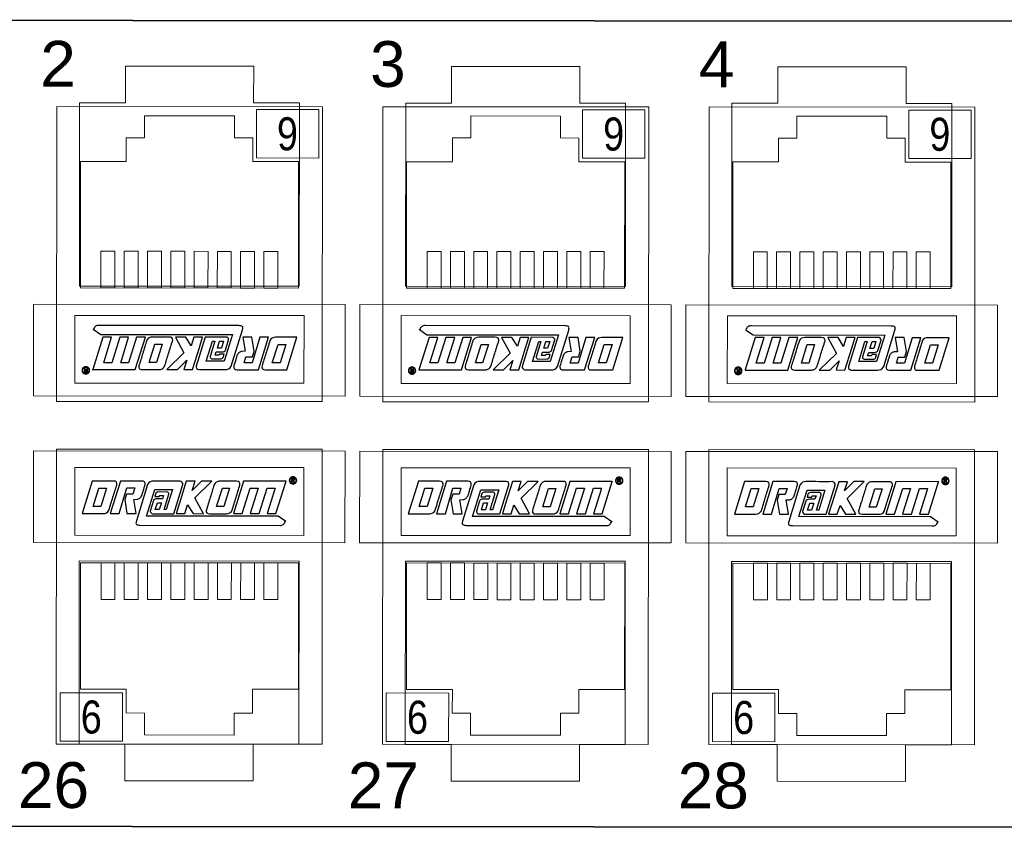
# Model space of a CAD drawing. Header units: millimetres. Extents: x 284 to 42354, y 172 to 67105.
# Tile 21 of 43: x 6666 to 7284, y 21270 to 21780. Entities that reach past the tile are written whole.
import ezdxf
from ezdxf.enums import TextEntityAlignment as Align

# ---------------------------------------------------------------- set-up
doc = ezdxf.new("R2010")
doc.units = ezdxf.units.MM
doc.layers.add('2DE_BKT_pp', color=7, linetype='Continuous', lineweight=35)
doc.layers.add('BKT_LOGO', color=5, linetype='Continuous')
doc.styles.add('Arial2.5', font='ARIALN.TTF', dxfattribs={"height": 2.5})
doc.styles.add('CP_ATTR', font='ARIAL.TTF')

# ---------------------------------------------------------------- blocks, each defined once
blk = doc.blocks.new('2hpn_bkt_04_gzawo0')
blk.add_lwpolyline([(-6.9, -37.95), (-6.9, -37.95), (-6.9, -37.95), (-6.9, -37.95), (471.7, -37.95), (471.7, -37.95), (471.7, -37.95, 0.41425), (473.7, -35.95), (473.7, -35.95), (473.7, 4.05, 0.414021), (471.7, 6.05), (471.7, 6.05), (-6.9, 6.05, 0.457803), (-8.9, 4.05), (-8.9, 4.05), (-8.9, -36.05, 0.414214), (-6.9, -37.95), (-6.9, -37.95)], format="xyb")
at = {"lineweight": 0}
for points in [[(40.599, -8.448), (52.599, -8.448), (52.599, 1.552), (50.099, 1.552), (50.099, 3.552), (43.099, 3.552), (43.099, 1.552), (40.599, 1.552), (40.599, -8.448)], [(58.399, -8.448), (70.399, -8.448), (70.399, 1.552), (67.899, 1.552), (67.899, 3.552), (60.899, 3.552), (60.899, 1.552), (58.399, 1.552), (58.399, -8.448)], [(76.199, -8.448), (88.199, -8.448), (88.199, 1.552), (85.699, 1.552), (85.699, 3.552), (78.699, 3.552), (78.699, 1.552), (76.199, 1.552), (76.199, -8.448)], [(38.099, -9.448), (38.099, -9.448), (38.099, -14.448), (55.099, -14.448), (55.099, -9.448), (38.099, -9.448)], [(55.899, -9.448), (55.899, -9.448), (55.899, -14.448), (72.899, -14.448), (72.899, -9.448), (55.899, -9.448)], [(73.699, -9.448), (73.699, -9.448), (73.699, -14.448), (90.699, -14.448), (90.699, -9.448), (73.699, -9.448)], [(38.099, -22.448), (38.099, -22.448), (38.099, -17.448), (55.099, -17.448), (55.099, -22.448), (38.099, -22.448)], [(55.899, -22.448), (55.899, -22.448), (55.899, -17.448), (72.899, -17.448), (72.899, -22.448), (55.899, -22.448)], [(73.699, -22.448), (73.699, -22.448), (73.699, -17.448), (90.699, -17.448), (90.699, -22.448), (73.699, -22.448)], [(40.599, -23.448), (52.599, -23.448), (52.599, -33.448), (50.099, -33.448), (50.099, -35.448), (43.099, -35.448), (43.099, -33.448), (40.599, -33.448), (40.599, -23.448)], [(58.399, -23.448), (70.399, -23.448), (70.399, -33.448), (67.899, -33.448), (67.899, -35.448), (60.899, -35.448), (60.899, -33.448), (58.399, -33.448), (58.399, -23.448)], [(76.199, -23.448), (88.199, -23.448), (88.199, -33.448), (85.699, -33.448), (85.699, -35.448), (78.699, -35.448), (78.699, -33.448), (76.199, -33.448), (76.199, -23.448)]]:
    blk.add_lwpolyline(points, dxfattribs=at)
at = {"linetype": 'Continuous', "lineweight": 0, "style": 'CP_ATTR'}
for s, p in [('2', (38.453, 2.431)), ('3', (56.453, 2.431)), ('4', (74.394, 2.431)), ('26', (37.263, -36.936)), ('27', (55.263, -36.936)), ('28', (73.263, -36.936))]:
    blk.add_text(s, height=2.5, dxfattribs=at).set_placement(p)
at = {"linetype": 'ByBlock', "style": 'CP_ATTR', "flags": 1}
for tag, p in [('ARTICLE', (-0.001, -0.001)), ('PRODUCT-TYPE', (-0.001, -0.001)), ('PRODUCER', (-0.001, -0.001)), ('CHARACTER', (0, -0.001)), ('OTHER', (0, 0))]:
    blk.add_attdef(tag, text='', height=0.00005, dxfattribs=at).set_placement(p, align=Align.MIDDLE_LEFT)
blk = doc.blocks.new('2hpn_bkt_29_fad73y0')
at = {"lineweight": 0}
for points in [[(14.5, 16.1), (0, 16.1), (0, 0), (14.5, 0), (14.5, 16.1)], [(13.5, 11.4), (1, 11.4), (1, 15.1), (13.5, 15.1), (13.5, 11.4)], [(13.208, 9.9), (1.308, 9.9), (1.308, 3), (3.808, 3), (3.808, 1.7), (4.808, 1.7), (4.808, 0.5), (9.708, 0.5), (9.708, 1.7), (10.708, 1.7), (10.708, 3), (13.208, 3), (13.208, 9.9)], [(3.193, 7.9), (2.433, 7.9), (2.433, 9.9), (3.193, 9.9), (3.193, 7.9)], [(4.463, 7.9), (3.703, 7.9), (3.703, 9.9), (4.463, 9.9), (4.463, 7.9)], [(5.733, 7.9), (4.973, 7.9), (4.973, 9.9), (5.733, 9.9), (5.733, 7.9)], [(7.003, 7.9), (6.243, 7.9), (6.243, 9.9), (7.003, 9.9), (7.003, 7.9)], [(8.273, 7.9), (7.513, 7.9), (7.513, 9.9), (8.273, 9.9), (8.273, 7.9)], [(9.543, 7.9), (8.783, 7.9), (8.783, 9.9), (9.543, 9.9), (9.543, 7.9)], [(10.813, 7.9), (10.053, 7.9), (10.053, 9.9), (10.813, 9.9), (10.813, 7.9)], [(12.083, 7.9), (11.323, 7.9), (11.323, 9.9), (12.083, 9.9), (12.083, 7.9)], [(3.608, 2.802), (3.608, 0.159), (0.205, 0.159), (0.205, 2.802), (3.608, 2.802)]]:
    blk.add_lwpolyline(points, dxfattribs=at)
at = {"layer": 'BKT_LOGO'}
for points, knots in [([(12.905, 14.602), (12.939, 14.602), (12.972, 14.593), (13.004, 14.576), (13.004, 14.576), (13.036, 14.559), (13.061, 14.534), (13.079, 14.502), (13.079, 14.502), (13.097, 14.47), (13.106, 14.436), (13.106, 14.401), (13.106, 14.401), (13.106, 14.366), (13.097, 14.333), (13.079, 14.301), (13.079, 14.301), (13.062, 14.269), (13.037, 14.244), (13.005, 14.227), (13.005, 14.227), (12.973, 14.209), (12.94, 14.2), (12.905, 14.2), (12.905, 14.2), (12.87, 14.2), (12.837, 14.209), (12.805, 14.227), (12.805, 14.227), (12.773, 14.244), (12.748, 14.269), (12.731, 14.301), (12.731, 14.301), (12.713, 14.333), (12.704, 14.366), (12.704, 14.401), (12.704, 14.401), (12.704, 14.436), (12.713, 14.47), (12.731, 14.502), (12.731, 14.502), (12.749, 14.534), (12.774, 14.559), (12.806, 14.576), (12.806, 14.576), (12.838, 14.593), (12.871, 14.602), (12.905, 14.602)], [0, 0, 0, 0, 0.083333, 0.083333, 0.083333, 0.083333, 0.166667, 0.166667, 0.166667, 0.166667, 0.25, 0.25, 0.25, 0.25, 0.333333, 0.333333, 0.333333, 0.333333, 0.416667, 0.416667, 0.416667, 0.416667, 0.5, 0.5, 0.5, 0.5, 0.583333, 0.583333, 0.583333, 0.583333, 0.666667, 0.666667, 0.666667, 0.666667, 0.75, 0.75, 0.75, 0.75, 0.833333, 0.833333, 0.833333, 0.833333, 0.916667, 0.916667, 0.916667, 0.916667, 1, 1, 1, 1]), ([(12.905, 14.569), (12.877, 14.569), (12.849, 14.562), (12.823, 14.547), (12.823, 14.547), (12.796, 14.533), (12.775, 14.512), (12.76, 14.485), (12.76, 14.485), (12.745, 14.458), (12.737, 14.43), (12.737, 14.401), (12.737, 14.401), (12.737, 14.372), (12.745, 14.344), (12.76, 14.318), (12.76, 14.318), (12.774, 14.291), (12.795, 14.271), (12.822, 14.256), (12.822, 14.256), (12.848, 14.241), (12.876, 14.233), (12.905, 14.233), (12.905, 14.233), (12.934, 14.233), (12.962, 14.241), (12.989, 14.256), (12.989, 14.256), (13.015, 14.271), (13.036, 14.291), (13.051, 14.318), (13.051, 14.318), (13.065, 14.344), (13.073, 14.372), (13.073, 14.401), (13.073, 14.401), (13.073, 14.43), (13.065, 14.458), (13.05, 14.485), (13.05, 14.485), (13.035, 14.512), (13.014, 14.533), (12.987, 14.547), (12.987, 14.547), (12.961, 14.562), (12.933, 14.569), (12.905, 14.569)], [0, 0, 0, 0, 0.083333, 0.083333, 0.083333, 0.083333, 0.166667, 0.166667, 0.166667, 0.166667, 0.25, 0.25, 0.25, 0.25, 0.333333, 0.333333, 0.333333, 0.333333, 0.416667, 0.416667, 0.416667, 0.416667, 0.5, 0.5, 0.5, 0.5, 0.583333, 0.583333, 0.583333, 0.583333, 0.666667, 0.666667, 0.666667, 0.666667, 0.75, 0.75, 0.75, 0.75, 0.833333, 0.833333, 0.833333, 0.833333, 0.916667, 0.916667, 0.916667, 0.916667, 1, 1, 1, 1]), ([(1.396, 12.585), (1.396, 12.585), (1.946, 14.358), (1.946, 14.358), (1.946, 14.358), (1.946, 14.358), (3.104, 14.361), (3.104, 14.361), (3.104, 14.361), (3.174, 14.361), (3.225, 14.345), (3.256, 14.313), (3.256, 14.313), (3.288, 14.281), (3.3, 14.228), (3.292, 14.154), (3.292, 14.154), (3.221, 13.929), (3.15, 13.703), (3.079, 13.476), (3.079, 13.476), (3.009, 13.249), (2.937, 13.012), (2.862, 12.764), (2.862, 12.764), (2.796, 12.645), (2.694, 12.585), (2.554, 12.585), (2.554, 12.585), (2.554, 12.585), (1.396, 12.585), (1.396, 12.585)], [0, 0, 0, 0, 0.125, 0.125, 0.125, 0.125, 0.25, 0.25, 0.25, 0.25, 0.375, 0.375, 0.375, 0.375, 0.5, 0.5, 0.5, 0.5, 0.625, 0.625, 0.625, 0.625, 0.75, 0.75, 0.75, 0.75, 0.875, 0.875, 0.875, 0.875, 1, 1, 1, 1]), ([(2.419, 12.974), (2.419, 12.974), (2.73, 13.978), (2.73, 13.978), (2.73, 13.978), (2.73, 13.978), (2.307, 13.978), (2.307, 13.978), (2.307, 13.978), (2.307, 13.978), (1.993, 12.974), (1.993, 12.974), (1.993, 12.974), (1.993, 12.974), (2.419, 12.974), (2.419, 12.974)], [0, 0, 0, 0, 0.25, 0.25, 0.25, 0.25, 0.5, 0.5, 0.5, 0.5, 0.75, 0.75, 0.75, 0.75, 1, 1, 1, 1]), ([(3.419, 12.585), (3.419, 12.585), (2.937, 12.585), (2.937, 12.585), (2.937, 12.585), (2.937, 12.585), (3.486, 14.358), (3.486, 14.358), (3.486, 14.358), (3.486, 14.358), (4.644, 14.361), (4.644, 14.361), (4.644, 14.361), (4.714, 14.361), (4.765, 14.345), (4.797, 14.313), (4.797, 14.313), (4.829, 14.281), (4.84, 14.228), (4.833, 14.154), (4.833, 14.154), (4.795, 14.033), (4.765, 13.937), (4.744, 13.866), (4.744, 13.866), (4.722, 13.795), (4.704, 13.74), (4.692, 13.7), (4.692, 13.7), (4.68, 13.66), (4.671, 13.631), (4.665, 13.613), (4.665, 13.613), (4.66, 13.596), (4.655, 13.58), (4.651, 13.567), (4.651, 13.567), (4.618, 13.504), (4.581, 13.457), (4.54, 13.425), (4.54, 13.425), (4.499, 13.393), (4.451, 13.372), (4.397, 13.362), (4.397, 13.362), (4.397, 13.362), (4.213, 13.354), (4.213, 13.354), (4.213, 13.354), (4.213, 13.354), (4.342, 12.58), (4.342, 12.58), (4.342, 12.58), (4.342, 12.58), (3.846, 12.58), (3.846, 12.58), (3.846, 12.58), (3.846, 12.58), (3.724, 13.348), (3.724, 13.348), (3.724, 13.348), (3.724, 13.348), (3.818, 13.652), (3.818, 13.652), (3.818, 13.652), (3.818, 13.652), (4.169, 13.652), (4.169, 13.652), (4.169, 13.652), (4.169, 13.652), (4.271, 13.981), (4.271, 13.981), (4.271, 13.981), (4.271, 13.981), (3.834, 13.981), (3.834, 13.981), (3.834, 13.981), (3.834, 13.981), (3.419, 12.585), (3.419, 12.585)], [0, 0, 0, 0, 0.05, 0.05, 0.05, 0.05, 0.1, 0.1, 0.1, 0.1, 0.15, 0.15, 0.15, 0.15, 0.2, 0.2, 0.2, 0.2, 0.25, 0.25, 0.25, 0.25, 0.3, 0.3, 0.3, 0.3, 0.35, 0.35, 0.35, 0.35, 0.4, 0.4, 0.4, 0.4, 0.45, 0.45, 0.45, 0.45, 0.5, 0.5, 0.5, 0.5, 0.55, 0.55, 0.55, 0.55, 0.6, 0.6, 0.6, 0.6, 0.65, 0.65, 0.65, 0.65, 0.7, 0.7, 0.7, 0.7, 0.75, 0.75, 0.75, 0.75, 0.8, 0.8, 0.8, 0.8, 0.85, 0.85, 0.85, 0.85, 0.9, 0.9, 0.9, 0.9, 0.95, 0.95, 0.95, 0.95, 1, 1, 1, 1]), ([(5.872, 12.804), (5.872, 12.804), (5.991, 12.803), (5.991, 12.803), (5.991, 12.803), (5.991, 12.803), (6.331, 13.894), (6.331, 13.894), (6.331, 13.894), (6.331, 13.894), (5.358, 13.891), (5.358, 13.891), (5.358, 13.891), (5.358, 13.891), (4.908, 12.445), (4.908, 12.445), (4.908, 12.445), (4.908, 12.445), (12.094, 12.442), (12.094, 12.442), (12.094, 12.442), (12.094, 12.442), (12.507, 12.156), (12.507, 12.156), (12.507, 12.156), (12.507, 12.156), (12.497, 12.178), (12.497, 12.178), (12.497, 12.178), (12.477, 12.131), (12.458, 12.092), (12.44, 12.062), (12.44, 12.062), (12.422, 12.032), (12.401, 12.008), (12.378, 11.991), (12.378, 11.991), (12.355, 11.974), (12.328, 11.962), (12.296, 11.956), (12.296, 11.956), (12.265, 11.949), (12.227, 11.945), (12.184, 11.946), (12.184, 11.946), (12.184, 11.946), (4.557, 11.955), (4.557, 11.955), (4.557, 11.955), (4.471, 11.955), (4.407, 11.967), (4.368, 11.996), (4.368, 11.996), (4.33, 12.025), (4.329, 12.087), (4.358, 12.182), (4.358, 12.182), (4.358, 12.182), (4.968, 14.163), (4.968, 14.163), (4.968, 14.163), (5.038, 14.319), (5.182, 14.353), (5.298, 14.355), (5.298, 14.355), (5.782, 14.355), (6.257, 14.348), (6.743, 14.355), (6.743, 14.355), (6.844, 14.335), (6.905, 14.256), (6.89, 14.166), (6.89, 14.166), (6.89, 14.166), (6.399, 12.579), (6.399, 12.579), (6.399, 12.579), (6.399, 12.579), (5.216, 12.58), (5.216, 12.58), (5.216, 12.58), (5.128, 12.633), (5.105, 12.699), (5.113, 12.724), (5.113, 12.724), (5.113, 12.724), (5.289, 13.29), (5.289, 13.29), (5.289, 13.29), (5.305, 13.342), (5.379, 13.39), (5.493, 13.39), (5.493, 13.39), (5.493, 13.39), (5.785, 13.39), (5.785, 13.39), (5.785, 13.39), (5.785, 13.39), (5.845, 13.574), (5.845, 13.574), (5.845, 13.574), (5.845, 13.574), (5.63, 13.574), (5.63, 13.574), (5.63, 13.574), (5.63, 13.574), (5.608, 13.509), (5.608, 13.509), (5.608, 13.509), (5.608, 13.509), (5.36, 13.509), (5.36, 13.509), (5.36, 13.509), (5.36, 13.509), (5.417, 13.701), (5.417, 13.701), (5.417, 13.701), (5.45, 13.754), (5.508, 13.762), (5.598, 13.764), (5.598, 13.764), (5.598, 13.764), (6.039, 13.761), (6.039, 13.761), (6.039, 13.761), (6.085, 13.758), (6.136, 13.687), (6.126, 13.637), (6.126, 13.637), (6.126, 13.637), (5.872, 12.804), (5.872, 12.804)], [0, 0, 0, 0, 0.030303, 0.030303, 0.030303, 0.030303, 0.060606, 0.060606, 0.060606, 0.060606, 0.090909, 0.090909, 0.090909, 0.090909, 0.121212, 0.121212, 0.121212, 0.121212, 0.151515, 0.151515, 0.151515, 0.151515, 0.181818, 0.181818, 0.181818, 0.181818, 0.212121, 0.212121, 0.212121, 0.212121, 0.242424, 0.242424, 0.242424, 0.242424, 0.272727, 0.272727, 0.272727, 0.272727, 0.30303, 0.30303, 0.30303, 0.30303, 0.333333, 0.333333, 0.333333, 0.333333, 0.363636, 0.363636, 0.363636, 0.363636, 0.393939, 0.393939, 0.393939, 0.393939, 0.424242, 0.424242, 0.424242, 0.424242, 0.454545, 0.454545, 0.454545, 0.454545, 0.484848, 0.484848, 0.484848, 0.484848, 0.515152, 0.515152, 0.515152, 0.515152, 0.545455, 0.545455, 0.545455, 0.545455, 0.575758, 0.575758, 0.575758, 0.575758, 0.606061, 0.606061, 0.606061, 0.606061, 0.636364, 0.636364, 0.636364, 0.636364, 0.666667, 0.666667, 0.666667, 0.666667, 0.69697, 0.69697, 0.69697, 0.69697, 0.727273, 0.727273, 0.727273, 0.727273, 0.757576, 0.757576, 0.757576, 0.757576, 0.787879, 0.787879, 0.787879, 0.787879, 0.818182, 0.818182, 0.818182, 0.818182, 0.848485, 0.848485, 0.848485, 0.848485, 0.878788, 0.878788, 0.878788, 0.878788, 0.909091, 0.909091, 0.909091, 0.909091, 0.939394, 0.939394, 0.939394, 0.939394, 0.969697, 0.969697, 0.969697, 0.969697, 1, 1, 1, 1]), ([(7.551, 13.444), (7.551, 13.444), (8.016, 12.582), (8.016, 12.582), (8.016, 12.582), (8.016, 12.582), (7.451, 12.582), (7.451, 12.582), (7.451, 12.582), (7.451, 12.582), (7.157, 13.061), (7.157, 13.061), (7.157, 13.061), (7.157, 13.061), (7.156, 13.058), (7.156, 13.058), (7.156, 13.058), (7.156, 13.058), (7.009, 12.582), (7.009, 12.582), (7.009, 12.582), (7.009, 12.582), (6.532, 12.582), (6.532, 12.582), (6.532, 12.582), (6.532, 12.582), (6.707, 13.146), (6.707, 13.146), (6.707, 13.146), (6.707, 13.146), (6.705, 13.149), (6.705, 13.149), (6.705, 13.149), (6.705, 13.149), (6.709, 13.152), (6.709, 13.152), (6.709, 13.152), (6.709, 13.152), (7.081, 14.352), (7.081, 14.352), (7.081, 14.352), (7.081, 14.352), (7.56, 14.352), (7.56, 14.352), (7.56, 14.352), (7.56, 14.352), (7.401, 13.847), (7.401, 13.847), (7.401, 13.847), (7.401, 13.847), (7.907, 14.355), (7.907, 14.355), (7.907, 14.355), (7.907, 14.355), (8.48, 14.355), (8.48, 14.355), (8.48, 14.355), (8.48, 14.355), (8.461, 14.338), (8.461, 14.338), (8.461, 14.338), (8.461, 14.338), (7.551, 13.444), (7.551, 13.444)], [0, 0, 0, 0, 0.0625, 0.0625, 0.0625, 0.0625, 0.125, 0.125, 0.125, 0.125, 0.1875, 0.1875, 0.1875, 0.1875, 0.25, 0.25, 0.25, 0.25, 0.3125, 0.3125, 0.3125, 0.3125, 0.375, 0.375, 0.375, 0.375, 0.4375, 0.4375, 0.4375, 0.4375, 0.5, 0.5, 0.5, 0.5, 0.5625, 0.5625, 0.5625, 0.5625, 0.625, 0.625, 0.625, 0.625, 0.6875, 0.6875, 0.6875, 0.6875, 0.75, 0.75, 0.75, 0.75, 0.8125, 0.8125, 0.8125, 0.8125, 0.875, 0.875, 0.875, 0.875, 0.9375, 0.9375, 0.9375, 0.9375, 1, 1, 1, 1]), ([(8.364, 12.579), (8.224, 12.579), (8.158, 12.639), (8.167, 12.758), (8.167, 12.758), (8.245, 13.006), (8.32, 13.243), (8.39, 13.47), (8.39, 13.47), (8.461, 13.697), (8.53, 13.923), (8.597, 14.148), (8.597, 14.148), (8.635, 14.222), (8.68, 14.274), (8.732, 14.307), (8.732, 14.307), (8.783, 14.339), (8.844, 14.355), (8.914, 14.355), (8.914, 14.355), (8.914, 14.355), (9.822, 14.355), (9.822, 14.355), (9.822, 14.355), (9.892, 14.355), (9.943, 14.339), (9.974, 14.307), (9.974, 14.307), (10.006, 14.275), (10.018, 14.222), (10.01, 14.148), (10.01, 14.148), (9.938, 13.923), (9.868, 13.697), (9.797, 13.47), (9.797, 13.47), (9.727, 13.243), (9.654, 13.006), (9.579, 12.758), (9.579, 12.758), (9.514, 12.639), (9.411, 12.579), (9.272, 12.579), (9.272, 12.579), (9.272, 12.579), (8.364, 12.579), (8.364, 12.579)], [0, 0, 0, 0, 0.083333, 0.083333, 0.083333, 0.083333, 0.166667, 0.166667, 0.166667, 0.166667, 0.25, 0.25, 0.25, 0.25, 0.333333, 0.333333, 0.333333, 0.333333, 0.416667, 0.416667, 0.416667, 0.416667, 0.5, 0.5, 0.5, 0.5, 0.583333, 0.583333, 0.583333, 0.583333, 0.666667, 0.666667, 0.666667, 0.666667, 0.75, 0.75, 0.75, 0.75, 0.833333, 0.833333, 0.833333, 0.833333, 0.916667, 0.916667, 0.916667, 0.916667, 1, 1, 1, 1]), ([(8.74, 12.968), (8.74, 12.968), (9.137, 12.968), (9.137, 12.968), (9.137, 12.968), (9.137, 12.968), (9.448, 13.972), (9.448, 13.972), (9.448, 13.972), (9.448, 13.972), (9.051, 13.972), (9.051, 13.972), (9.051, 13.972), (9.051, 13.972), (8.74, 12.968), (8.74, 12.968)], [0, 0, 0, 0, 0.25, 0.25, 0.25, 0.25, 0.5, 0.5, 0.5, 0.5, 0.75, 0.75, 0.75, 0.75, 1, 1, 1, 1]), ([(11.059, 12.585), (11.059, 12.585), (10.579, 12.585), (10.579, 12.585), (10.579, 12.585), (10.579, 12.585), (10.582, 12.594), (10.582, 12.594), (10.582, 12.594), (10.582, 12.594), (10.574, 12.594), (10.574, 12.594), (10.574, 12.594), (10.574, 12.594), (11.004, 13.984), (11.004, 13.984), (11.004, 13.984), (11.004, 13.984), (10.576, 13.984), (10.576, 13.984), (10.576, 13.984), (10.576, 13.984), (10.137, 12.585), (10.137, 12.585), (10.137, 12.585), (10.137, 12.585), (9.658, 12.585), (9.658, 12.585), (9.658, 12.585), (9.658, 12.585), (10.206, 14.355), (10.206, 14.355), (10.206, 14.355), (10.206, 14.355), (12.524, 14.358), (12.524, 14.358), (12.524, 14.358), (12.524, 14.358), (12.532, 14.364), (12.532, 14.364), (12.532, 14.364), (12.532, 14.364), (12.535, 14.364), (12.535, 14.364), (12.535, 14.364), (12.535, 14.364), (12.529, 14.355), (12.529, 14.355), (12.529, 14.355), (12.529, 14.355), (11.975, 12.585), (11.975, 12.585), (11.975, 12.585), (11.975, 12.585), (11.499, 12.585), (11.499, 12.585), (11.499, 12.585), (11.499, 12.585), (11.914, 13.916), (11.914, 13.916), (11.914, 13.916), (11.914, 13.916), (11.911, 13.916), (11.911, 13.916), (11.911, 13.916), (11.911, 13.916), (11.932, 13.984), (11.932, 13.984), (11.932, 13.984), (11.932, 13.984), (11.495, 13.984), (11.495, 13.984), (11.495, 13.984), (11.495, 13.984), (11.059, 12.585), (11.059, 12.585)], [0, 0, 0, 0, 0.052632, 0.052632, 0.052632, 0.052632, 0.105263, 0.105263, 0.105263, 0.105263, 0.157895, 0.157895, 0.157895, 0.157895, 0.210526, 0.210526, 0.210526, 0.210526, 0.263158, 0.263158, 0.263158, 0.263158, 0.315789, 0.315789, 0.315789, 0.315789, 0.368421, 0.368421, 0.368421, 0.368421, 0.421053, 0.421053, 0.421053, 0.421053, 0.473684, 0.473684, 0.473684, 0.473684, 0.526316, 0.526316, 0.526316, 0.526316, 0.578947, 0.578947, 0.578947, 0.578947, 0.631579, 0.631579, 0.631579, 0.631579, 0.684211, 0.684211, 0.684211, 0.684211, 0.736842, 0.736842, 0.736842, 0.736842, 0.789474, 0.789474, 0.789474, 0.789474, 0.842105, 0.842105, 0.842105, 0.842105, 0.894737, 0.894737, 0.894737, 0.894737, 0.947368, 0.947368, 0.947368, 0.947368, 1, 1, 1, 1]), ([(12.817, 14.29), (12.817, 14.29), (12.817, 14.506), (12.817, 14.506), (12.817, 14.506), (12.817, 14.506), (12.891, 14.506), (12.891, 14.506), (12.891, 14.506), (12.917, 14.506), (12.935, 14.504), (12.946, 14.5), (12.946, 14.5), (12.958, 14.496), (12.967, 14.489), (12.974, 14.479), (12.974, 14.479), (12.98, 14.469), (12.984, 14.459), (12.984, 14.448), (12.984, 14.448), (12.984, 14.432), (12.978, 14.418), (12.967, 14.406), (12.967, 14.406), (12.956, 14.395), (12.941, 14.388), (12.922, 14.387), (12.922, 14.387), (12.93, 14.383), (12.936, 14.38), (12.94, 14.375), (12.94, 14.375), (12.949, 14.367), (12.96, 14.352), (12.972, 14.332), (12.972, 14.332), (12.972, 14.332), (12.999, 14.29), (12.999, 14.29), (12.999, 14.29), (12.999, 14.29), (12.956, 14.29), (12.956, 14.29), (12.956, 14.29), (12.956, 14.29), (12.937, 14.324), (12.937, 14.324), (12.937, 14.324), (12.922, 14.351), (12.91, 14.368), (12.9, 14.374), (12.9, 14.374), (12.894, 14.379), (12.885, 14.382), (12.872, 14.382), (12.872, 14.382), (12.872, 14.382), (12.852, 14.382), (12.852, 14.382), (12.852, 14.382), (12.852, 14.382), (12.852, 14.29), (12.852, 14.29), (12.852, 14.29), (12.852, 14.29), (12.817, 14.29), (12.817, 14.29)], [0, 0, 0, 0, 0.058824, 0.058824, 0.058824, 0.058824, 0.117647, 0.117647, 0.117647, 0.117647, 0.176471, 0.176471, 0.176471, 0.176471, 0.235294, 0.235294, 0.235294, 0.235294, 0.294118, 0.294118, 0.294118, 0.294118, 0.352941, 0.352941, 0.352941, 0.352941, 0.411765, 0.411765, 0.411765, 0.411765, 0.470588, 0.470588, 0.470588, 0.470588, 0.529412, 0.529412, 0.529412, 0.529412, 0.588235, 0.588235, 0.588235, 0.588235, 0.647059, 0.647059, 0.647059, 0.647059, 0.705882, 0.705882, 0.705882, 0.705882, 0.764706, 0.764706, 0.764706, 0.764706, 0.823529, 0.823529, 0.823529, 0.823529, 0.882353, 0.882353, 0.882353, 0.882353, 0.941176, 0.941176, 0.941176, 0.941176, 1, 1, 1, 1]), ([(12.852, 14.412), (12.852, 14.412), (12.894, 14.412), (12.894, 14.412), (12.894, 14.412), (12.914, 14.412), (12.928, 14.415), (12.936, 14.421), (12.936, 14.421), (12.943, 14.427), (12.947, 14.435), (12.947, 14.445), (12.947, 14.445), (12.947, 14.451), (12.945, 14.457), (12.941, 14.462), (12.941, 14.462), (12.938, 14.467), (12.933, 14.471), (12.927, 14.473), (12.927, 14.473), (12.92, 14.476), (12.909, 14.477), (12.892, 14.477), (12.892, 14.477), (12.892, 14.477), (12.852, 14.477), (12.852, 14.477), (12.852, 14.477), (12.852, 14.477), (12.852, 14.412), (12.852, 14.412)], [0, 0, 0, 0, 0.125, 0.125, 0.125, 0.125, 0.25, 0.25, 0.25, 0.25, 0.375, 0.375, 0.375, 0.375, 0.5, 0.5, 0.5, 0.5, 0.625, 0.625, 0.625, 0.625, 0.75, 0.75, 0.75, 0.75, 0.875, 0.875, 0.875, 0.875, 1, 1, 1, 1]), ([(5.722, 13.176), (5.722, 13.176), (5.506, 13.176), (5.506, 13.176), (5.506, 13.176), (5.506, 13.176), (5.39, 12.804), (5.39, 12.804), (5.39, 12.804), (5.39, 12.804), (5.605, 12.804), (5.605, 12.804), (5.605, 12.804), (5.605, 12.804), (5.722, 13.176), (5.722, 13.176)], [0, 0, 0, 0, 0.25, 0.25, 0.25, 0.25, 0.5, 0.5, 0.5, 0.5, 0.75, 0.75, 0.75, 0.75, 1, 1, 1, 1])]:
    blk.add_open_spline(points, degree=3, knots=knots, dxfattribs=at)
at = {"linetype": 'Continuous', "lineweight": 0, "style": 'Arial2.5'}
blk.add_text('6', height=1.8, dxfattribs=at).set_placement((1.906, 1.48), align=Align.MIDDLE_CENTER)
at = {"linetype": 'ByBlock', "style": 'CP_ATTR', "flags": 9}
for tag, p in [('NAME', (-0.092, -0.018)), ('ARTICLE', (-0.092, -0.018)), ('CHARACTER', (-0.092, -0.018)), ('PRODUCT-TYPE', (-0.092, -0.019)), ('ORDER-NO', (-0.092, -0.019)), ('PRODUCER', (-0.092, -0.019)), ('OTHER', (-0.091, -0.018))]:
    blk.add_attdef(tag, text='', height=0.00005, dxfattribs=at).set_placement(p, align=Align.MIDDLE_LEFT)

msp = doc.modelspace()

# ---------------------------------------------------------------- block references
at = {"layer": '2DE_BKT_pp', "xscale": 11.50760455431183, "yscale": 11.50760455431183, "zscale": 11.50760455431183}
for name, p, rotation in [('2hpn_bkt_04_gzawo0', (6236.51, 21710.4, 41413.66), 359.9585277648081), ('2hpn_bkt_29_fad73y0', (6856.29, 21725.5, 41413.66), 179.9585277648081), ('2hpn_bkt_29_fad73y0', (7061.12, 21725.35, 41413.66), 179.9585277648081), ('2hpn_bkt_29_fad73y0', (7265.96, 21725.21, 41413.66), 179.9585277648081), ('2hpn_bkt_29_fad73y0', (6689.13, 21325.16, 41413.66), 359.9585277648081), ('2hpn_bkt_29_fad73y0', (6893.97, 21325.01, 41413.66), 359.9585277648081), ('2hpn_bkt_29_fad73y0', (7098.81, 21324.86, 41413.66), 359.9585277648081)]:
    msp.add_blockref(name, p, dxfattribs=dict(at, rotation=rotation))

doc.saveas('drawing.dxf')
